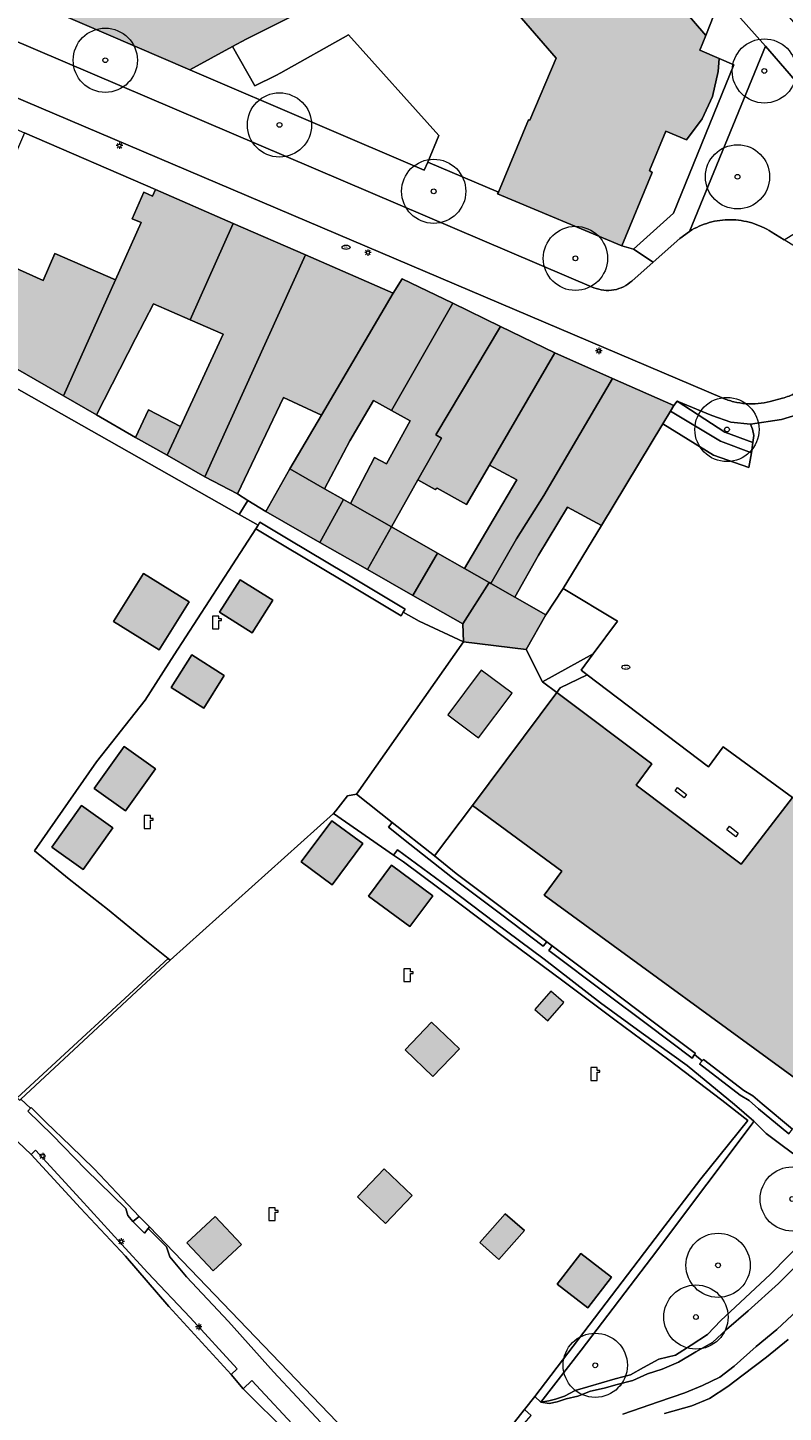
# Model space of a CAD drawing. Header units: metres. Extents: x 187482 to 189800, y 333582 to 335019.
# Tile 241 of 256: x 189170 to 189229, y 334442 to 334550. Entities that reach past the tile are written whole.
import ezdxf
from ezdxf.enums import TextEntityAlignment as Align

# ---------------------------------------------------------------- set-up
doc = ezdxf.new("R2010")
doc.units = ezdxf.units.M
doc.layers.get('0').update_dxf_attribs({"color": 252, "lineweight": 18})
for name, color, linetype, lineweight in [('B-WE-GR-BEPLANTING_CULTUUR_BODEMBEDEKKER-GV', 252, 'Continuous', 18), ('B-WE-GR-BEPLANTING_CULTUUR_HEESTERS-GV', 252, 'Continuous', 18), ('B-WE-GR-BOOM-S', 252, 'Continuous', 18), ('B-WE-GR-HAAG-G', 252, 'GR-HAAG1-SO', 18), ('B-WE-IE-MEUBILAIR-S', 252, 'Continuous', 18), ('B-WE-IE-TERREINAFSCHEIDING_KUNSTMATIG_HEKWERK-G', 252, 'IE-TERREINAFSCHEIDING_KUNSTMATIG-SO', 18), ('B-WE-IE-TERREINAFSCHEIDING_KUNSTMATIG_MUUR-G', 252, 'IE-TERREINAFSCHEIDING_KUNSTMATIG-SO', 18), ('B-WE-KL-WATER-S', 252, 'Continuous', 18), ('B-WE-OG-BEBOUWING-GV', 252, 'Continuous', 18), ('B-WE-OG-BEBOUWING_LUIFEL-GV', 252, 'Continuous', 18), ('B-WE-OG-BEBOUWING_SCHUUR-GV', 252, 'Continuous', 18), ('B-WE-OG-TERREIN_BEGROEID-GV', 252, 'Continuous', 18), ('B-WE-OG-TERREIN_ERF-GV', 252, 'Continuous', 18), ('B-WE-OG-WEG-GV', 252, 'Continuous', 18), ('B-WE-VH-HALFVERHARDING_GRAVEL-GV', 252, 'Continuous', 18), ('B-WE-VH-HALFVERHARDING_GRIND-GV', 252, 'Continuous', 18), ('B-WE-VH-OPENVERHARDING_BETONELEMENT-GV', 252, 'Continuous', 18), ('B-WE-VH-OPENVERHARDING_BETONSTRAATSTEEN-GV', 252, 'Continuous', 18), ('B-WE-VH-OPENVERHARDING_TEGEL-GV', 252, 'Continuous', 18)]:
    doc.layers.add(name, color=color, linetype=linetype, lineweight=lineweight)
doc.layers.add('B-WE-OG-BEBOUWING-V', color=7, linetype='Continuous', lineweight=18, true_color=0xf0f0f0)
doc.styles.add('NLCS-ISO', font='NLCS-ISO.ttf')
doc.linetypes.add('GR-HAAG1-SO', pattern='A,6,[176,NLCS.SHX,S=0.125,R=0,X=0,Y=0],-2', length=8)
doc.linetypes.add('IE-TERREINAFSCHEIDING_KUNSTMATIG-SO', pattern='A,4,[82,NLCS.SHX,S=0.75,R=90,X=0,Y=0],4,-2', length=10)

# ---------------------------------------------------------------- blocks, each defined once
blk = doc.blocks.new('SKL-WATER_POMP-SO')
at = {"color": 0, "linetype": 'ByBlock', "lineweight": 18}
blk.add_lwpolyline([(1, 1.09), (1, 2), (-1, 2), (-1, -2), (1, -2), (1, 0.57), (1.85, 0.57), (1.85, 1.09)], close=True, dxfattribs=at)
blk = doc.blocks.new('SIE-MEUBILAIR_PAAL_LICHTMAST-SO')
for points in [[(-0.62, 0), (-1, 0)], [(-0.71, 0.71), (-0.44, 0.44)], [(0, 1), (0, 0.62)], [(0.44, 0.44), (0.71, 0.71)], [(1, 0), (0.62, 0)], [(-0.71, -0.71), (-0.44, -0.44)], [(0, -0.62), (0, -1)], [(0.44, -0.44), (0.71, -0.71)]]:
    blk.add_lwpolyline(points)
blk.add_circle((0, 0), 0.5)
blk = doc.blocks.new('SIE-MEUBILAIR_PUT_BRANDKRAAN-SO')
blk.add_ellipse((0, 0), major_axis=(1.25, 0), ratio=0.54)
at = {"style": 'NLCS-ISO'}
blk.add_text('bk', height=0.75, dxfattribs=at).set_placement((0.03, 0), align=Align.MIDDLE_CENTER)
blk = doc.blocks.new('SGR-BOOM_GBKN-SO')
at = {"color": 0, "linetype": 'ByBlock', "lineweight": 18}
for radius in [2, 0.15]:
    blk.add_circle((0, 0), radius, dxfattribs=at)

msp = doc.modelspace()

# ---------------------------------------------------------------- hatches: boundary and pattern name
at = {"layer": 'B-WE-OG-BEBOUWING-V'}
h = msp.add_hatch(color=256, dxfattribs=at)
h.dxf.hatch_style = 1
h.paths.add_polyline_path([(189168.028, 334567.452), (189160.992, 334572.458), (189157.334, 334567.883), (189171.765, 334559.81), (189173.277, 334561.749), (189166.47, 334565.468)], flags=16)
h.paths.add_polyline_path([(189206.999, 334536.904), (189206.941, 334536.766), (189216.604, 334532.725), (189218.966, 334538.44), (189218.777, 334538.589), (189220.037, 334541.637), (189221.654, 334540.968), (189222.859, 334542.599), (189223.684, 334544.34), (189224.128, 334546.287), (189224.193, 334547.311), (189222.692, 334547.958), (189223.156, 334549.097), (189219.619, 334553.218), (189219.78, 334553.363), (189216.192, 334557.524), (189216.027, 334557.377), (189215.44, 334558.039), (189215.605, 334558.186), (189212.023, 334562.352), (189211.855, 334562.208), (189209.568, 334564.877), (189210.829, 334565.934), (189210.429, 334566.93), (189209.374, 334568.567), (189208.041, 334570.022), (189206.345, 334571.172), (189205.091, 334570.065), (189202.876, 334572.653), (189203.065, 334572.759), (189199.495, 334576.896), (189199.328, 334576.749), (189198.741, 334577.418), (189198.908, 334577.565), (189195.33, 334581.724), (189195.115, 334581.723), (189192.914, 334584.193), (189194.196, 334585.258), (189193.8, 334586.259), (189192.729, 334587.901), (189191.399, 334589.371), (189189.724, 334590.473), (189188.45, 334589.415), (189187.045, 334591.04), (189186.965, 334591.132), (189186.694, 334590.928), (189186.09, 334591.498), (189184.875, 334592.227), (189184.645, 334592.365), (189183.801, 334592.576), (189182.102, 334592.509), (189181.285, 334592.251), (189180.512, 334591.876), (189176.657, 334588.563), (189176.155, 334589.152), (189175.759, 334588.812), (189175.56, 334588.641), (189176.051, 334588.025), (189169.988, 334582.924), (189178.322, 334573.771), (189178.426, 334573.862), (189184.188, 334578.886), (189211.499, 334547.342), (189209.462, 334542.515), (189209.35, 334542.527)], flags=17)
h.paths.add_polyline_path([(189183.167, 334568.765), (189179.578, 334572.682), (189179.15, 334572.075), (189180.509, 334570.593), (189177.121, 334566.288), (189175.568, 334564.316), (189173.542, 334561.745), (189176.687, 334560.418), (189180.569, 334565.265)], flags=16)
h.paths.add_polyline_path([(189184.188, 334578.886), (189183.093, 334577.931), (189187.39, 334572.902), (189188.527, 334573.874)], flags=16)
h = msp.add_hatch(color=256, dxfattribs=at)
h.dxf.hatch_style = 1
h.paths.add_polyline_path([(189168.028, 334567.452), (189160.992, 334572.458), (189157.334, 334567.883), (189171.765, 334559.81), (189173.277, 334561.749), (189166.47, 334565.468)], flags=16)
h.paths.add_polyline_path([(189153.889, 334559.487), (189153.879, 334559.333), (189161.532, 334555.672), (189182.976, 334546.42), (189186.301, 334548.232), (189187.366, 334548.813), (189187.831, 334549.048), (189196.989, 334553.679), (189188.809, 334562.607), (189186.44, 334558.903), (189185.13, 334556.855), (189184.358, 334557.181), (189176.687, 334560.418), (189173.542, 334561.745), (189173.439, 334561.615), (189173.277, 334561.749), (189171.765, 334559.81), (189157.334, 334567.883), (189153.425, 334561.353), (189153.391, 334561.334), (189153.362, 334561.308), (189153.34, 334561.277), (189153.326, 334561.241), (189153.32, 334561.203), (189153.322, 334561.165), (189153.329, 334561.137), (189153.341, 334561.111), (189153.358, 334561.087), (189153.378, 334561.066), (189153.41, 334561.044), (189153.445, 334561.03), (189153.483, 334561.024)], flags=17)
h.paths.add_polyline_path([(189183.167, 334568.765), (189179.578, 334572.682), (189179.15, 334572.075), (189180.509, 334570.593), (189177.121, 334566.288), (189175.568, 334564.316), (189173.542, 334561.745), (189176.687, 334560.418), (189180.569, 334565.265)], flags=16)
h = msp.add_hatch(color=256, dxfattribs=at)
h.dxf.hatch_style = 1
h.paths.add_polyline_path([(189180.295, 334537.097), (189180.075, 334536.593), (189179.388, 334536.892), (189178.49, 334534.829), (189179.178, 334534.53), (189177.179, 334530.055), (189173.148, 334521.02), (189175.714, 334519.54), (189178.751, 334525.489), (189180.134, 334528.199), (189182.993, 334526.956), (189186.354, 334534.462)], flags=17)
h = msp.add_hatch(color=256, dxfattribs=at)
h.dxf.hatch_style = 1
h.paths.add_polyline_path([(189184.142, 334514.732), (189191.989, 334532.012), (189186.354, 334534.462), (189182.993, 334526.956), (189185.576, 334525.833), (189182.238, 334518.638), (189181.201, 334516.404)], flags=17)
h = msp.add_hatch(color=256, dxfattribs=at)
h.dxf.hatch_style = 1
h.paths.add_polyline_path([(189177.179, 334530.055), (189172.455, 334532.11), (189171.549, 334530.024), (189166.511, 334532.264), (189163.782, 334526.404), (189173.148, 334521.02)], flags=17)
h = msp.add_hatch(color=256, dxfattribs=at)
h.dxf.hatch_style = 1
h.paths.add_polyline_path([(189184.142, 334514.732), (189186.679, 334513.394), (189190.275, 334520.897), (189193.215, 334519.516), (189198.82, 334529.041), (189191.989, 334532.012)], flags=17)
h = msp.add_hatch(color=256, dxfattribs=at)
h.dxf.hatch_style = 1
h.paths.add_polyline_path([(189190.767, 334515.336), (189193.467, 334513.796), (189195.422, 334517.521), (189197.265, 334520.676), (189198.673, 334519.887), (189203.449, 334528.241), (189199.502, 334530.157), (189198.82, 334529.041), (189193.215, 334519.516)], flags=17)
h = msp.add_hatch(color=256, dxfattribs=at)
h.dxf.hatch_style = 1
h.paths.add_polyline_path([(189203.449, 334528.241), (189198.673, 334519.887), (189200.124, 334519.073), (189198.283, 334515.745), (189197.365, 334516.228), (189195.481, 334512.648), (189198.68, 334510.823), (189200.739, 334514.482), (189202.572, 334517.729), (189202.137, 334517.987), (189207.16, 334526.439)], flags=17)
h = msp.add_hatch(color=256, dxfattribs=at)
h.dxf.hatch_style = 1
h.paths.add_polyline_path([(189211.397, 334524.382), (189207.16, 334526.439), (189202.137, 334517.987), (189202.572, 334517.729), (189200.739, 334514.482), (189202.073, 334513.729), (189202.225, 334513.84), (189204.506, 334512.56), (189206.3, 334515.637)], flags=17)
h = msp.add_hatch(color=256, dxfattribs=at)
h.dxf.hatch_style = 1
h.paths.add_polyline_path([(189206.422, 334506.407), (189208.418, 334509.907), (189210.532, 334513.27), (189215.882, 334522.389), (189211.397, 334524.382), (189206.3, 334515.637), (189208.443, 334514.481), (189206.607, 334511.381), (189204.358, 334507.584), (189206.271, 334506.493)], flags=17)
h = msp.add_hatch(color=256, dxfattribs=at)
h.dxf.hatch_style = 1
h.paths.add_polyline_path([(189220.406, 334519.834), (189220.671, 334520.273), (189215.882, 334522.389), (189210.532, 334513.27), (189208.418, 334509.907), (189206.422, 334506.407), (189208.272, 334505.352), (189210.131, 334508.626), (189212.385, 334512.355), (189215.028, 334510.93), (189219.808, 334518.845)], flags=17)
h = msp.add_hatch(color=256, dxfattribs=at)
h.dxf.hatch_style = 1
h.paths.add_polyline_path([(189182.238, 334518.638), (189179.747, 334519.936), (189178.756, 334517.794), (189181.201, 334516.404)], flags=17)
h = msp.add_hatch(color=256, dxfattribs=at)
h.dxf.hatch_style = 1
h.paths.add_polyline_path([(189193.467, 334513.796), (189190.767, 334515.336), (189188.88, 334512.027), (189193.104, 334509.616), (189194.94, 334512.956)], flags=17)
h = msp.add_hatch(color=256, dxfattribs=at)
h.dxf.hatch_style = 1
h.paths.add_polyline_path([(189195.481, 334512.648), (189194.94, 334512.956), (189193.104, 334509.616), (189196.808, 334507.502), (189198.68, 334510.823)], flags=17)
h = msp.add_hatch(color=256, dxfattribs=at)
h.dxf.hatch_style = 1
h.paths.add_polyline_path([(189196.808, 334507.502), (189200.329, 334505.493), (189202.263, 334508.779), (189198.68, 334510.823)], flags=17)
h = msp.add_hatch(color=256, dxfattribs=at)
h.dxf.hatch_style = 1
h.paths.add_polyline_path([(189202.263, 334508.779), (189200.329, 334505.493), (189204.239, 334503.261), (189206.271, 334506.493), (189204.358, 334507.584)], flags=17)
h = msp.add_hatch(color=256, dxfattribs=at)
h.dxf.hatch_style = 1
h.paths.add_polyline_path([(189180.591, 334501.256), (189182.915, 334504.992), (189179.361, 334507.203), (189177.037, 334503.467)], flags=17)
h = msp.add_hatch(color=256, dxfattribs=at)
h.dxf.hatch_style = 1
h.paths.add_polyline_path([(189189.432, 334505.112), (189186.895, 334506.713), (189185.293, 334504.176), (189187.831, 334502.574)], flags=17)
h = msp.add_hatch(color=256, dxfattribs=at)
h.dxf.hatch_style = 1
h.paths.add_polyline_path([(189206.422, 334506.407), (189206.271, 334506.493), (189204.239, 334503.261), (189204.277, 334501.877), (189209.152, 334501.266), (189210.7, 334503.967), (189208.272, 334505.352)], flags=17)
h = msp.add_hatch(color=256, dxfattribs=at)
h.dxf.hatch_style = 1
h.paths.add_polyline_path([(189251.324, 334495.708), (189242.441, 334502.346), (189236.899, 334494.942), (189238.58, 334493.683), (189233.597, 334487.029), (189232.433, 334487.946), (189232.752, 334488.358), (189232.502, 334488.56), (189232.133, 334488.062), (189229.898, 334489.752), (189225.902, 334484.548), (189217.725, 334490.708), (189218.959, 334492.371), (189211.562, 334497.917), (189204.976, 334489.132), (189211.934, 334484.007), (189210.567, 334482.128), (189232.35, 334466.256), (189242.769, 334480.471), (189243.322, 334481.225), (189248.075, 334487.71), (189246.3, 334488.985)], flags=17)
h.paths.add_polyline_path([(189212.101, 334473.78), (189211.088, 334474.672), (189209.833, 334473.245), (189210.846, 334472.354)], flags=16)
h = msp.add_hatch(color=256, dxfattribs=at)
h.dxf.hatch_style = 1
h.paths.add_polyline_path([(189181.516, 334498.318), (189184.054, 334496.716), (189185.655, 334499.254), (189183.118, 334500.855)], flags=17)
h = msp.add_hatch(color=256, dxfattribs=at)
h.dxf.hatch_style = 1
h.paths.add_polyline_path([(189208.063, 334497.866), (189205.663, 334499.666), (189203.053, 334496.186), (189205.453, 334494.386)], flags=17)
h = msp.add_hatch(color=256, dxfattribs=at)
h.dxf.hatch_style = 1
h.paths.add_polyline_path([(189175.532, 334490.45), (189177.977, 334488.711), (189180.296, 334491.969), (189177.852, 334493.709)], flags=17)
h = msp.add_hatch(color=256, dxfattribs=at)
h.dxf.hatch_style = 1
h.paths.add_polyline_path([(189172.225, 334485.87), (189174.669, 334484.13), (189176.989, 334487.389), (189174.545, 334489.129)], flags=17)
h = msp.add_hatch(color=256, dxfattribs=at)
h.dxf.hatch_style = 1
h.paths.add_polyline_path([(189191.645, 334484.73), (189194.053, 334482.941), (189194.65, 334483.744), (189196.439, 334486.152), (189194.031, 334487.941)], flags=17)
h = msp.add_hatch(color=256, dxfattribs=at)
h.dxf.hatch_style = 1
h.paths.add_polyline_path([(189196.897, 334482.074), (189200.108, 334479.688), (189201.897, 334482.096), (189198.686, 334484.482)], flags=17)
h = msp.add_hatch(color=256, dxfattribs=at)
h.dxf.hatch_style = 1
h.paths.add_polyline_path([(189199.731, 334470.082), (189201.902, 334468.011), (189203.973, 334470.181), (189201.802, 334472.252)], flags=17)
h = msp.add_hatch(color=256, dxfattribs=at)
h.dxf.hatch_style = 1
h.paths.add_polyline_path([(189200.284, 334458.751), (189198.112, 334460.82), (189196.043, 334458.648), (189198.214, 334456.579)], flags=17)
h = msp.add_hatch(color=256, dxfattribs=at)
h.dxf.hatch_style = 1
h.paths.add_polyline_path([(189184.934, 334457.109), (189182.747, 334455.055), (189184.801, 334452.869), (189186.988, 334454.922)], flags=17)
h = msp.add_hatch(color=256, dxfattribs=at)
h.dxf.hatch_style = 1
h.paths.add_polyline_path([(189205.544, 334455.076), (189207.047, 334453.758), (189209.026, 334456.013), (189207.522, 334457.332)], flags=17)
h = msp.add_hatch(color=256, dxfattribs=at)
h.dxf.hatch_style = 1
h.paths.add_polyline_path([(189215.798, 334452.386), (189213.423, 334454.219), (189211.59, 334451.845), (189213.965, 334450.011)], flags=17)

# ---------------------------------------------------------------- linework, layer by layer
at = {"layer": 'B-WE-GR-BEPLANTING_CULTUUR_BODEMBEDEKKER-GV', "flags": 128}
msp.add_lwpolyline([(189226.813, 334517.404), (189226.884, 334517.933), (189226.798, 334518.433), (189226.633, 334518.815), (189225.094, 334518.991), (189223.631, 334519.501), (189220.933, 334520.624), (189224.631, 334518.195)], close=True, dxfattribs=at)
at = {"layer": 'B-WE-GR-BEPLANTING_CULTUUR_HEESTERS-GV', "flags": 128}
for points in [[(189226.705, 334516.596), (189224.291, 334517.491), (189220.406, 334519.834), (189219.808, 334518.845), (189223.746, 334516.402), (189226.504, 334515.457)], [(189220.406, 334519.834), (189224.291, 334517.491), (189226.705, 334516.596), (189226.813, 334517.404), (189224.631, 334518.195), (189220.933, 334520.624), (189220.671, 334520.273)], [(189190.758, 334509.796), (189188.429, 334511.193), (189188.283, 334510.95), (189188.12, 334510.679), (189190.45, 334509.281), (189194.758, 334506.708), (189199.421, 334503.9), (189199.596, 334504.184), (189199.736, 334504.411), (189195.067, 334507.223)], [(189203.705, 334483.829), (189202.025, 334485.196), (189198.731, 334487.806), (189198.44, 334487.438), (189200.109, 334486.123), (189203.422, 334483.483), (189207.168, 334480.68), (189210.496, 334478.157), (189210.779, 334478.503), (189207.451, 334481.026)], [(189214.945, 334473.745), (189210.566, 334477.146), (189206.728, 334480.024), (189203.083, 334482.758), (189199.143, 334485.668), (189198.846, 334485.266), (189199.601, 334484.747), (189203.683, 334481.701), (189207.889, 334478.538), (189212.032, 334475.47), (189216.071, 334472.443), (189220.279, 334469.317), (189224.412, 334466.183), (189226.418, 334464.589), (189222.777, 334460.059), (189219.628, 334455.953), (189209.834, 334443.098), (189210.311, 334442.654), (189213.445, 334446.697), (189218.916, 334453.89), (189223.243, 334459.632), (189226.754, 334464.325), (189226.892, 334464.546), (189225.383, 334465.831), (189221.695, 334468.866), (189218.128, 334471.432)], [(189211.183, 334478.2), (189210.938, 334477.821), (189215.42, 334474.462), (189218.613, 334472.06), (189222.085, 334469.447), (189222.28, 334469.722), (189222.345, 334469.814), (189218.858, 334472.439), (189215.665, 334474.841)], [(189181.445, 334477.083), (189181.274, 334477.22), (189169.532, 334466.349), (189169.717, 334466.161), (189169.802, 334466.245)], [(189222.881, 334469.239), (189222.672, 334469.002), (189225.84, 334466.571), (189226.528, 334466.137), (189227.257, 334465.51), (189229.63, 334463.554), (189229.915, 334463.919), (189227.542, 334465.875), (189226.813, 334466.502), (189226.125, 334466.936), (189222.979, 334469.35)], [(189173.694, 334462.604), (189171.793, 334464.427), (189170.625, 334465.612), (189170.565, 334465.544), (189170.369, 334465.317), (189172.255, 334463.471), (189174.884, 334460.764), (189177.98, 334457.738), (189178.142, 334457.199), (189178.543, 334456.718), (189179.016, 334457.119), (189177.298, 334458.961), (189175.513, 334460.828)], [(189177.661, 334454.953), (189174.435, 334458.49), (189170.952, 334462.288), (189170.612, 334461.944), (189174.468, 334457.765), (189177.96, 334454.014), (189181.349, 334450.108), (189186.185, 334444.809), (189186.669, 334445.259), (189183.009, 334449.242), (189179.716, 334452.73)], [(189179.83, 334456.295), (189179.735, 334456.186), (189181.155, 334454.756), (189181.41, 334453.965), (189182.722, 334452.422), (189185.991, 334448.932), (189189.489, 334445.02), (189193.172, 334441.072), (189197.576, 334436.446), (189202.051, 334432.22), (189202.061, 334433.169)], [(189191.62, 334440.245), (189187.811, 334444.344), (189187.116, 334443.691), (189190.686, 334440.15), (189194.593, 334436.033), (189195.114, 334436.514)], [(189202.061, 334433.169), (189202.051, 334432.22), (189203.776, 334434.173), (189205.349, 334436.13), (189206.871, 334438.157), (189208.275, 334440.153), (189209.549, 334441.614), (189209.031, 334442.076), (189209.009, 334442.048)]]:
    msp.add_lwpolyline(points, close=True, dxfattribs=at)
at = {"layer": 'B-WE-GR-HAAG-G', "ltscale": 0.2, "flags": 128}
for points in [[(189199.596, 334504.184), (189199.421, 334503.9)], [(189199.736, 334504.411), (189199.596, 334504.184)], [(189202.025, 334485.196), (189203.705, 334483.829)], [(189223.243, 334459.632), (189226.754, 334464.325)], [(189226.754, 334464.325), (189226.892, 334464.546)], [(189218.916, 334453.89), (189223.243, 334459.632)], [(189213.445, 334446.697), (189218.916, 334453.89)], [(189210.311, 334442.654), (189213.445, 334446.697)]]:
    msp.add_lwpolyline(points, dxfattribs=at)
at = {"layer": 'B-WE-IE-TERREINAFSCHEIDING_KUNSTMATIG_HEKWERK-G', "ltscale": 0.2, "flags": 128}
for points in [[(189200.838, 334503.477), (189199.596, 334504.184)], [(189204.277, 334501.877), (189200.838, 334503.477)], [(189195.951, 334490.009), (189204.277, 334501.877)], [(189210.426, 334498.769), (189209.152, 334501.266)], [(189211.562, 334497.917), (189210.426, 334498.769)], [(189195.255, 334489.87), (189194.34, 334488.706)], [(189195.951, 334490.009), (189195.255, 334489.87)], [(189198.731, 334487.806), (189195.951, 334490.009)], [(189194.151, 334488.492), (189181.445, 334477.083)], [(189194.34, 334488.706), (189194.151, 334488.492)], [(189194.151, 334488.492), (189198.846, 334485.266)], [(189202.025, 334485.196), (189198.731, 334487.806)], [(189198.846, 334485.266), (189199.601, 334484.747)], [(189199.601, 334484.747), (189203.683, 334481.701)], [(189203.683, 334481.701), (189207.889, 334478.538)], [(189207.889, 334478.538), (189212.032, 334475.47)], [(189211.183, 334478.2), (189210.779, 334478.503)], [(189212.032, 334475.47), (189216.071, 334472.443)], [(189216.071, 334472.443), (189220.279, 334469.317)], [(189220.279, 334469.317), (189224.412, 334466.183)], [(189222.881, 334469.239), (189222.28, 334469.722)], [(189169.802, 334466.245), (189170.565, 334465.544)], [(189224.412, 334466.183), (189226.418, 334464.589)], [(189170.625, 334465.612), (189171.793, 334464.427)], [(189171.793, 334464.427), (189173.694, 334462.604)], [(189226.418, 334464.589), (189222.777, 334460.059)], [(189169.575, 334462.938), (189170.612, 334461.944)], [(189173.694, 334462.604), (189175.513, 334460.828)], [(189170.612, 334461.944), (189174.468, 334457.765)], [(189175.513, 334460.828), (189177.298, 334458.961)], [(189222.777, 334460.059), (189219.628, 334455.953)], [(189177.298, 334458.961), (189179.016, 334457.119)], [(189174.468, 334457.765), (189177.96, 334454.014)], [(189179.016, 334457.119), (189179.83, 334456.295)], [(189179.83, 334456.295), (189202.061, 334433.169)], [(189219.628, 334455.953), (189209.834, 334443.098)], [(189177.96, 334454.014), (189181.349, 334450.108)], [(189181.349, 334450.108), (189186.185, 334444.809)], [(189186.185, 334444.809), (189187.116, 334443.691)], [(189187.116, 334443.691), (189190.686, 334440.15)], [(189209.834, 334443.098), (189209.031, 334442.076), (189209.009, 334442.048)], [(189209.009, 334442.048), (189202.061, 334433.169)]]:
    msp.add_lwpolyline(points, dxfattribs=at)
at = {"layer": 'B-WE-IE-TERREINAFSCHEIDING_KUNSTMATIG_MUUR-G', "ltscale": 0.2, "flags": 128}
msp.add_lwpolyline([(189210.7, 334503.967), (189212.051, 334506.031), (189215.028, 334510.93)], dxfattribs=at)
for points in [[(189221.458, 334489.722), (189220.765, 334490.259), (189220.96, 334490.529), (189221.653, 334489.992)], [(189225.484, 334486.693), (189224.797, 334487.237), (189224.986, 334487.504), (189225.673, 334486.96)]]:
    msp.add_lwpolyline(points, close=True, dxfattribs=at)
at = {"layer": 'B-WE-OG-BEBOUWING-GV', "flags": 128}
for points in [[(189184.188, 334578.886), (189211.499, 334547.342), (189209.462, 334542.515), (189209.35, 334542.527), (189206.999, 334536.904), (189206.941, 334536.766), (189216.604, 334532.725), (189218.966, 334538.44), (189218.777, 334538.589), (189220.037, 334541.637), (189221.654, 334540.968), (189222.859, 334542.599), (189223.684, 334544.34), (189224.128, 334546.287), (189224.193, 334547.311), (189222.692, 334547.958), (189223.156, 334549.097), (189219.619, 334553.218)], [(189161.532, 334555.672), (189182.976, 334546.42), (189186.301, 334548.232), (189187.366, 334548.813), (189187.831, 334549.048), (189196.989, 334553.679)]]:
    msp.add_lwpolyline(points, dxfattribs=at)
for points in [[(189180.295, 334537.097), (189180.075, 334536.593), (189179.388, 334536.892), (189178.49, 334534.829), (189179.178, 334534.53), (189177.179, 334530.055), (189173.148, 334521.02), (189175.714, 334519.54), (189178.751, 334525.489), (189180.134, 334528.199), (189182.993, 334526.956), (189186.354, 334534.462)], [(189184.142, 334514.732), (189191.989, 334532.012), (189186.354, 334534.462), (189182.993, 334526.956), (189185.576, 334525.833), (189182.238, 334518.638), (189181.201, 334516.404)], [(189177.179, 334530.055), (189172.455, 334532.11), (189171.549, 334530.024), (189166.511, 334532.264), (189163.782, 334526.404), (189173.148, 334521.02)], [(189184.142, 334514.732), (189186.679, 334513.394), (189190.275, 334520.897), (189193.215, 334519.516), (189198.82, 334529.041), (189191.989, 334532.012)], [(189190.767, 334515.336), (189193.467, 334513.796), (189195.422, 334517.521), (189197.265, 334520.676), (189198.673, 334519.887), (189203.449, 334528.241), (189199.502, 334530.157), (189198.82, 334529.041), (189193.215, 334519.516)], [(189203.449, 334528.241), (189198.673, 334519.887), (189200.124, 334519.073), (189198.283, 334515.745), (189197.365, 334516.228), (189195.481, 334512.648), (189198.68, 334510.823), (189200.739, 334514.482), (189202.572, 334517.729), (189202.137, 334517.987), (189207.16, 334526.439)], [(189211.397, 334524.382), (189207.16, 334526.439), (189202.137, 334517.987), (189202.572, 334517.729), (189200.739, 334514.482), (189202.073, 334513.729), (189202.225, 334513.84), (189204.506, 334512.56), (189206.3, 334515.637)], [(189206.422, 334506.407), (189208.418, 334509.907), (189210.532, 334513.27), (189215.882, 334522.389), (189211.397, 334524.382), (189206.3, 334515.637), (189208.443, 334514.481), (189206.607, 334511.381), (189204.358, 334507.584), (189206.271, 334506.493)], [(189220.406, 334519.834), (189220.671, 334520.273), (189215.882, 334522.389), (189210.532, 334513.27), (189208.418, 334509.907), (189206.422, 334506.407), (189208.272, 334505.352), (189210.131, 334508.626), (189212.385, 334512.355), (189215.028, 334510.93), (189219.808, 334518.845)], [(189182.238, 334518.638), (189179.747, 334519.936), (189178.756, 334517.794), (189181.201, 334516.404)], [(189193.467, 334513.796), (189190.767, 334515.336), (189188.88, 334512.027), (189193.104, 334509.616), (189194.94, 334512.956)], [(189195.481, 334512.648), (189194.94, 334512.956), (189193.104, 334509.616), (189196.808, 334507.502), (189198.68, 334510.823)], [(189196.808, 334507.502), (189200.329, 334505.493), (189202.263, 334508.779), (189198.68, 334510.823)], [(189202.263, 334508.779), (189200.329, 334505.493), (189204.239, 334503.261), (189206.271, 334506.493), (189204.358, 334507.584)], [(189180.591, 334501.256), (189182.915, 334504.992), (189179.361, 334507.203), (189177.037, 334503.467)], [(189189.432, 334505.112), (189186.895, 334506.713), (189185.293, 334504.176), (189187.831, 334502.574)], [(189206.422, 334506.407), (189206.271, 334506.493), (189204.239, 334503.261), (189204.277, 334501.877), (189209.152, 334501.266), (189210.7, 334503.967), (189208.272, 334505.352)], [(189251.324, 334495.708), (189242.441, 334502.346), (189236.899, 334494.942), (189238.58, 334493.683), (189233.597, 334487.029), (189232.433, 334487.946), (189232.752, 334488.358), (189232.502, 334488.56), (189232.133, 334488.062), (189229.898, 334489.752), (189225.902, 334484.548), (189217.725, 334490.708), (189218.959, 334492.371), (189211.562, 334497.917), (189204.976, 334489.132), (189211.934, 334484.007), (189210.567, 334482.128), (189232.35, 334466.256), (189242.769, 334480.471), (189243.322, 334481.225), (189248.075, 334487.71), (189246.3, 334488.985)], [(189181.516, 334498.318), (189184.054, 334496.716), (189185.655, 334499.254), (189183.118, 334500.855)], [(189175.532, 334490.45), (189177.977, 334488.711), (189180.296, 334491.969), (189177.852, 334493.709)], [(189172.225, 334485.87), (189174.669, 334484.13), (189176.989, 334487.389), (189174.545, 334489.129)], [(189191.645, 334484.73), (189194.053, 334482.941), (189194.65, 334483.744), (189196.439, 334486.152), (189194.031, 334487.941)], [(189196.897, 334482.074), (189200.108, 334479.688), (189201.897, 334482.096), (189198.686, 334484.482)], [(189199.731, 334470.082), (189201.902, 334468.011), (189203.973, 334470.181), (189201.802, 334472.252)], [(189200.284, 334458.751), (189198.112, 334460.82), (189196.043, 334458.648), (189198.214, 334456.579)], [(189184.934, 334457.109), (189182.747, 334455.055), (189184.801, 334452.869), (189186.988, 334454.922)], [(189205.544, 334455.076), (189207.047, 334453.758), (189209.026, 334456.013), (189207.522, 334457.332)], [(189215.798, 334452.386), (189213.423, 334454.219), (189211.59, 334451.845), (189213.965, 334450.011)]]:
    msp.add_lwpolyline(points, close=True, dxfattribs=at)
at = {"layer": 'B-WE-OG-BEBOUWING_LUIFEL-GV', "flags": 128}
msp.add_lwpolyline([(189208.063, 334497.866), (189205.663, 334499.666), (189203.053, 334496.186), (189205.453, 334494.386)], close=True, dxfattribs=at)
at = {"layer": 'B-WE-OG-BEBOUWING_SCHUUR-GV', "flags": 128}
msp.add_lwpolyline([(189212.101, 334473.78), (189211.088, 334474.672), (189209.833, 334473.245), (189210.846, 334472.354)], close=True, dxfattribs=at)
at = {"layer": 'B-WE-OG-TERREIN_BEGROEID-GV', "flags": 128}
for points in [[(189227.798, 334548.269), (189221.893, 334533.844)], [(189242.58, 334522.762), (189246.551, 334526.025), (189244.853, 334528.157), (189229.653, 334546.142), (189227.798, 334548.269)], [(189228.253, 334533.796), (189229.246, 334533.184), (189232.702, 334535.299), (189235.373, 334530.709), (189233.171, 334529.237), (189233.713, 334527.069)], [(189230.201, 334461.838), (189229.106, 334462.631), (189227.854, 334463.59), (189226.892, 334464.546), (189226.754, 334464.325), (189223.243, 334459.632), (189218.916, 334453.89), (189213.445, 334446.697), (189210.311, 334442.654), (189210.94, 334442.743), (189211.442, 334442.881), (189212.155, 334443.131), (189212.983, 334443.571), (189213.958, 334443.847), (189215.04, 334444.162), (189216.086, 334444.478), (189217.288, 334444.789), (189218.297, 334445.35), (189219.501, 334446.013), (189220.795, 334446.319), (189222.01, 334447.102), (189223.288, 334447.916), (189224.312, 334449.02), (189225.819, 334450.426), (189228.182, 334452.629), (189230.863, 334455.341)], [(189229.555, 334447.536), (189227.874, 334446.151), (189226.059, 334444.781), (189224.88, 334443.868), (189223.435, 334442.949), (189222.067, 334442.367), (189219.924, 334441.762)]]:
    msp.add_lwpolyline(points, dxfattribs=at)
at = {"layer": 'B-WE-OG-TERREIN_BEGROEID-GV'}
for points in [[(189223.422, 334534.524, -0.0711747), (189225.08, 334534.748)], [(189225.08, 334534.748, -0.0706413), (189226.735, 334534.499)], [(189221.893, 334533.844, -0.0708696), (189223.422, 334534.524)], [(189226.735, 334534.499, -0.0705999), (189228.253, 334533.796)]]:
    msp.add_lwpolyline(points, format="xyb", dxfattribs=at)
at = {"layer": 'B-WE-OG-TERREIN_ERF-GV', "flags": 128}
for points in [[(189186.301, 334548.232), (189188.044, 334545.176), (189189.66, 334545.982), (189190.07, 334546.186), (189195.324, 334549.145), (189202.376, 334541.316), (189201.496, 334539.245), (189206.999, 334536.904), (189209.35, 334542.527), (189209.462, 334542.515), (189211.499, 334547.342), (189184.188, 334578.886), (189178.426, 334573.862), (189179.578, 334572.682), (189183.167, 334568.765), (189188.809, 334562.607), (189196.989, 334553.679), (189187.831, 334549.048), (189187.366, 334548.813)], [(189223.156, 334549.097), (189224.362, 334552.16), (189213.941, 334564.206), (189212.023, 334562.352), (189215.605, 334558.186), (189215.44, 334558.039), (189216.027, 334557.377), (189216.192, 334557.524), (189219.78, 334553.363), (189219.619, 334553.218)], [(189186.301, 334548.232), (189182.976, 334546.42), (189192.905, 334542.156), (189201.23, 334538.619), (189201.496, 334539.245), (189202.376, 334541.316), (189195.324, 334549.145), (189190.07, 334546.186), (189189.66, 334545.982), (189188.044, 334545.176)], [(189217.519, 334532.443), (189220.626, 334535.251), (189225.336, 334546.82), (189224.193, 334547.311), (189224.128, 334546.287), (189223.684, 334544.34), (189222.859, 334542.599), (189221.654, 334540.968), (189220.037, 334541.637), (189218.777, 334538.589), (189218.966, 334538.44), (189216.604, 334532.725)], [(189166.511, 334532.264), (189171.549, 334530.024), (189172.455, 334532.11), (189177.179, 334530.055), (189179.178, 334534.53), (189178.49, 334534.829), (189179.388, 334536.892), (189180.075, 334536.593), (189180.295, 334537.097), (189170.093, 334541.528), (189167.571, 334535.714), (189166.316, 334532.351)], [(189175.714, 334519.54), (189178.756, 334517.794), (189179.747, 334519.936), (189182.238, 334518.638), (189185.576, 334525.833), (189182.993, 334526.956), (189180.134, 334528.199), (189178.751, 334525.489)], [(189193.215, 334519.516), (189190.275, 334520.897), (189186.679, 334513.394), (189187.503, 334512.882), (189188.88, 334512.027), (189190.767, 334515.336)], [(189193.467, 334513.796), (189194.94, 334512.956), (189195.481, 334512.648), (189197.365, 334516.228), (189198.283, 334515.745), (189200.124, 334519.073), (189198.673, 334519.887), (189197.265, 334520.676), (189195.422, 334517.521)], [(189198.68, 334510.823), (189202.263, 334508.779), (189204.358, 334507.584), (189206.607, 334511.381), (189208.443, 334514.481), (189206.3, 334515.637), (189204.506, 334512.56), (189202.225, 334513.84), (189202.073, 334513.729), (189200.739, 334514.482)], [(189212.051, 334506.031), (189215.028, 334510.93), (189212.385, 334512.355), (189210.131, 334508.626), (189208.272, 334505.352), (189210.7, 334503.967)], [(189204.277, 334501.877), (189200.838, 334503.477), (189199.596, 334504.184), (189199.421, 334503.9), (189194.758, 334506.708), (189190.45, 334509.281), (189188.12, 334510.679), (189181.763, 334500.872), (189179.506, 334497.34), (189175.703, 334492.534), (189170.879, 334485.589), (189173.582, 334483.387), (189176.564, 334481.055), (189179.61, 334478.548), (189181.274, 334477.22), (189181.445, 334477.083), (189194.151, 334488.492), (189194.34, 334488.706), (189195.255, 334489.87), (189195.951, 334490.009)], [(189180.591, 334501.256), (189177.037, 334503.467), (189179.361, 334507.203), (189182.915, 334504.992)], [(189187.831, 334502.574), (189185.293, 334504.176), (189186.895, 334506.713), (189189.432, 334505.112)], [(189216.266, 334503.47), (189212.051, 334506.031), (189210.7, 334503.967), (189209.152, 334501.266), (189210.426, 334498.769), (189214.383, 334500.925)], [(189211.562, 334497.917), (189210.426, 334498.769), (189209.152, 334501.266), (189204.277, 334501.877), (189195.951, 334490.009), (189198.731, 334487.806), (189202.025, 334485.196), (189204.976, 334489.132)], [(189184.054, 334496.716), (189181.516, 334498.318), (189183.118, 334500.855), (189185.655, 334499.254)], [(189224.509, 334493.697), (189223.355, 334492.139), (189213.923, 334499.29), (189211.816, 334498.291), (189211.562, 334497.917), (189218.959, 334492.371), (189217.725, 334490.708), (189225.902, 334484.548), (189229.898, 334489.752)], [(189180.296, 334491.969), (189177.977, 334488.711), (189175.532, 334490.45), (189177.852, 334493.709)], [(189222.777, 334460.059), (189226.418, 334464.589), (189224.412, 334466.183), (189220.279, 334469.317), (189216.071, 334472.443), (189212.032, 334475.47), (189207.889, 334478.538), (189203.683, 334481.701), (189199.601, 334484.747), (189198.846, 334485.266), (189194.151, 334488.492), (189181.445, 334477.083), (189169.802, 334466.245), (189170.565, 334465.544), (189170.625, 334465.612), (189171.793, 334464.427), (189173.694, 334462.604), (189175.513, 334460.828), (189177.298, 334458.961), (189179.016, 334457.119), (189179.83, 334456.295), (189202.061, 334433.169), (189209.009, 334442.048), (189209.031, 334442.076), (189209.834, 334443.098), (189219.628, 334455.953)], [(189176.989, 334487.389), (189174.669, 334484.13), (189172.225, 334485.87), (189174.545, 334489.129)], [(189194.65, 334483.744), (189194.053, 334482.941), (189191.645, 334484.73), (189194.031, 334487.941), (189196.439, 334486.152)], [(189200.108, 334479.688), (189196.897, 334482.074), (189198.686, 334484.482), (189201.897, 334482.096)], [(189199.731, 334470.082), (189201.802, 334472.252), (189203.973, 334470.181), (189201.902, 334468.011)], [(189198.214, 334456.579), (189196.043, 334458.648), (189198.112, 334460.82), (189200.284, 334458.751)], [(189184.801, 334452.869), (189182.747, 334455.055), (189184.934, 334457.109), (189186.988, 334454.922)], [(189207.522, 334457.332), (189209.026, 334456.013), (189207.047, 334453.758), (189205.544, 334455.076)], [(189213.423, 334454.219), (189215.798, 334452.386), (189213.965, 334450.011), (189211.59, 334451.845)]]:
    msp.add_lwpolyline(points, close=True, dxfattribs=at)
for points in [[(189169.532, 334466.349), (189181.274, 334477.22), (189179.61, 334478.548), (189176.564, 334481.055), (189173.582, 334483.387), (189170.879, 334485.589), (189175.703, 334492.534), (189179.506, 334497.34), (189181.763, 334500.872), (189188.12, 334510.679), (189188.283, 334510.95), (189186.823, 334511.788), (189164.395, 334524.492)], [(189230.248, 334519.549), (189229.051, 334519.196), (189226.633, 334518.815), (189226.798, 334518.433), (189226.884, 334517.933), (189226.813, 334517.404), (189226.705, 334516.596), (189226.504, 334515.457), (189223.746, 334516.402), (189219.808, 334518.845), (189215.028, 334510.93), (189212.051, 334506.031), (189216.266, 334503.47), (189214.383, 334500.925), (189213.443, 334499.654), (189213.923, 334499.29), (189223.355, 334492.139), (189224.509, 334493.697), (189229.898, 334489.752)], [(189232.35, 334466.256), (189210.567, 334482.128), (189211.934, 334484.007), (189204.976, 334489.132), (189202.025, 334485.196), (189203.705, 334483.829), (189207.451, 334481.026), (189210.779, 334478.503), (189211.183, 334478.2), (189215.665, 334474.841), (189218.858, 334472.439), (189222.345, 334469.814), (189222.28, 334469.722), (189222.881, 334469.239), (189222.979, 334469.35), (189226.125, 334466.936), (189226.813, 334466.502), (189227.542, 334465.875), (189229.915, 334463.919)], [(189190.686, 334440.15), (189187.116, 334443.691), (189186.185, 334444.809), (189181.349, 334450.108), (189177.96, 334454.014), (189174.468, 334457.765), (189170.612, 334461.944), (189169.575, 334462.938)]]:
    msp.add_lwpolyline(points, dxfattribs=at)
at = {"layer": 'B-WE-OG-WEG-GV', "flags": 128}
for points in [[(189230.863, 334455.341), (189228.182, 334452.629), (189225.819, 334450.426), (189224.312, 334449.02), (189223.288, 334447.916), (189222.01, 334447.102), (189220.795, 334446.319), (189219.501, 334446.013), (189218.297, 334445.35), (189217.288, 334444.789), (189216.086, 334444.478), (189215.04, 334444.162), (189213.958, 334443.847), (189212.983, 334443.571), (189212.155, 334443.131), (189211.442, 334442.881), (189210.94, 334442.743), (189210.311, 334442.654), (189210.943, 334442.539), (189211.571, 334442.669), (189212.268, 334442.906), (189213.195, 334443.13), (189214.17, 334443.498), (189215.247, 334443.738), (189216.26, 334444.018), (189217.467, 334444.349), (189218.607, 334444.856), (189219.765, 334445.232), (189221.014, 334445.777), (189222.376, 334446.577), (189223.665, 334447.301), (189224.765, 334448.305), (189226.449, 334449.759), (189228.808, 334451.904), (189231.506, 334454.569)], [(189231.866, 334451.287), (189228.674, 334448.316), (189227.078, 334446.987), (189225.363, 334445.466), (189224.234, 334444.592), (189222.904, 334443.953), (189221.522, 334443.39), (189219.474, 334442.687), (189218.114, 334442.2), (189216.681, 334441.726)], [(189219.924, 334441.762), (189222.067, 334442.367), (189223.435, 334442.949), (189224.88, 334443.868), (189226.059, 334444.781), (189227.874, 334446.151), (189229.555, 334447.536)]]:
    msp.add_lwpolyline(points, dxfattribs=at)
at = {"layer": 'B-WE-VH-HALFVERHARDING_GRAVEL-GV', "flags": 128}
for points in [[(189193.172, 334441.072), (189189.489, 334445.02), (189185.991, 334448.932), (189182.722, 334452.422), (189181.41, 334453.965), (189181.155, 334454.756), (189179.735, 334456.186), (189179.439, 334455.822), (189178.543, 334456.718), (189178.142, 334457.199), (189177.98, 334457.738), (189174.884, 334460.764), (189172.255, 334463.471), (189170.369, 334465.317), (189170.565, 334465.544), (189169.802, 334466.245)], [(189169.575, 334462.938), (189170.612, 334461.944), (189170.952, 334462.288), (189174.435, 334458.49), (189177.661, 334454.953), (189179.716, 334452.73), (189183.009, 334449.242), (189186.669, 334445.259), (189186.185, 334444.809), (189187.116, 334443.691), (189187.811, 334444.344), (189191.62, 334440.245)], [(189231.506, 334454.569), (189228.808, 334451.904), (189226.449, 334449.759), (189224.765, 334448.305), (189223.665, 334447.301), (189222.376, 334446.577), (189221.014, 334445.777), (189219.765, 334445.232), (189218.607, 334444.856), (189217.467, 334444.349), (189216.26, 334444.018), (189215.247, 334443.738), (189214.17, 334443.498), (189213.195, 334443.13), (189212.268, 334442.906), (189211.571, 334442.669), (189210.943, 334442.539), (189210.311, 334442.654), (189209.834, 334443.098), (189209.031, 334442.076), (189209.549, 334441.614)], [(189216.681, 334441.726), (189218.114, 334442.2), (189219.474, 334442.687), (189221.522, 334443.39), (189222.904, 334443.953), (189224.234, 334444.592), (189225.363, 334445.466), (189227.078, 334446.987), (189228.674, 334448.316), (189231.866, 334451.287)]]:
    msp.add_lwpolyline(points, dxfattribs=at)
at = {"layer": 'B-WE-VH-HALFVERHARDING_GRIND-GV', "flags": 128}
msp.add_lwpolyline([(189152.098, 334531.547), (189164.395, 334524.492), (189186.823, 334511.788), (189187.503, 334512.882), (189186.679, 334513.394), (189184.142, 334514.732), (189181.201, 334516.404), (189178.756, 334517.794), (189175.714, 334519.54), (189173.148, 334521.02), (189163.782, 334526.404), (189157.101, 334530.258), (189152.859, 334532.874)], close=True, dxfattribs=at)
msp.add_lwpolyline([(189229.63, 334463.554), (189227.257, 334465.51), (189226.528, 334466.137), (189225.84, 334466.571), (189222.672, 334469.002), (189222.881, 334469.239), (189222.28, 334469.722), (189222.085, 334469.447), (189218.613, 334472.06), (189215.42, 334474.462), (189210.938, 334477.821), (189211.183, 334478.2), (189210.779, 334478.503), (189210.496, 334478.157), (189207.168, 334480.68), (189203.422, 334483.483), (189200.109, 334486.123), (189198.44, 334487.438), (189198.731, 334487.806), (189195.951, 334490.009), (189195.255, 334489.87), (189194.34, 334488.706), (189194.151, 334488.492), (189198.846, 334485.266), (189199.143, 334485.668), (189203.083, 334482.758), (189206.728, 334480.024), (189210.566, 334477.146), (189214.945, 334473.745), (189218.128, 334471.432), (189221.695, 334468.866), (189225.383, 334465.831), (189226.892, 334464.546), (189227.854, 334463.59), (189229.106, 334462.631), (189230.201, 334461.838)], dxfattribs=at)
at = {"layer": 'B-WE-VH-OPENVERHARDING_BETONELEMENT-GV', "flags": 128}
msp.add_lwpolyline([(189179.016, 334457.119), (189178.543, 334456.718), (189179.439, 334455.822), (189179.735, 334456.186), (189179.83, 334456.295)], close=True, dxfattribs=at)
at = {"layer": 'B-WE-VH-OPENVERHARDING_BETONSTRAATSTEEN-GV', "flags": 128}
for points in [[(189153.889, 334559.487), (189153.577, 334559.229), (189153.169, 334559.459), (189151.408, 334556.377), (189214.441, 334529.452)], [(189217.397, 334529.975), (189219.065, 334531.448), (189217.519, 334532.443), (189216.604, 334532.725), (189206.941, 334536.766), (189206.999, 334536.904), (189201.496, 334539.245), (189201.23, 334538.619), (189192.905, 334542.156), (189182.976, 334546.42), (189161.532, 334555.672), (189153.879, 334559.333), (189153.889, 334559.487)], [(189214.441, 334529.452), (189151.408, 334556.377), (189149.277, 334552.859), (189224.427, 334520.873)], [(189224.427, 334520.873), (189149.277, 334552.859), (189147.88, 334550.396), (189157.228, 334544.501), (189158.51, 334546.552), (189164.275, 334544.051), (189167.128, 334542.814), (189170.093, 334541.528), (189180.295, 334537.097), (189186.354, 334534.462), (189191.989, 334532.012), (189198.82, 334529.041), (189199.502, 334530.157), (189203.449, 334528.241), (189207.16, 334526.439), (189211.397, 334524.382), (189215.882, 334522.389), (189220.671, 334520.273), (189220.933, 334520.624), (189223.631, 334519.501), (189225.094, 334518.991), (189226.633, 334518.815), (189229.051, 334519.196), (189230.248, 334519.549)], [(189221.893, 334533.844), (189221.142, 334533.282), (189219.065, 334531.448), (189217.397, 334529.975)], [(189230.818, 334532.214), (189229.246, 334533.184), (189228.253, 334533.796)], [(189228.168, 334520.593), (189229.129, 334520.851)], [(189229.129, 334520.851), (189228.168, 334520.593)]]:
    msp.add_lwpolyline(points, dxfattribs=at)
at = {"layer": 'B-WE-VH-OPENVERHARDING_BETONSTRAATSTEEN-GV'}
for points in [[(189225.08, 334534.748, 0.0711747), (189223.422, 334534.524)], [(189226.735, 334534.499, 0.0706413), (189225.08, 334534.748)], [(189223.422, 334534.524, 0.0708696), (189221.893, 334533.844)], [(189228.253, 334533.796, 0.0705999), (189226.735, 334534.499)], [(189214.441, 334529.452, 0.071624), (189215.206, 334529.259)], [(189215.206, 334529.259, -0.071624), (189214.441, 334529.452)], [(189215.995, 334529.286, 0.070937), (189216.745, 334529.531)], [(189216.745, 334529.531, -0.070937), (189215.995, 334529.286)], [(189216.745, 334529.531, 0.0710337), (189217.397, 334529.975)], [(189217.397, 334529.975, -0.0710337), (189216.745, 334529.531)], [(189215.206, 334529.259, 0.0697571), (189215.995, 334529.286)], [(189215.995, 334529.286, -0.0697571), (189215.206, 334529.259)], [(189224.427, 334520.873, 0.0421221), (189225.332, 334520.573)], [(189225.332, 334520.573, -0.0421221), (189224.427, 334520.873)], [(189229.129, 334520.851, 0.0489987), (189230.123, 334521.234)], [(189230.123, 334521.234, -0.0489987), (189229.129, 334520.851)], [(189225.332, 334520.573, 0.0413736), (189226.274, 334520.424)], [(189226.274, 334520.424, -0.0413736), (189225.332, 334520.573)], [(189226.274, 334520.424, 0.0408783), (189227.228, 334520.431)], [(189227.228, 334520.431, -0.0408783), (189226.274, 334520.424)], [(189227.228, 334520.431, 0.0403278), (189228.168, 334520.593)], [(189228.168, 334520.593, -0.0403278), (189227.228, 334520.431)]]:
    msp.add_lwpolyline(points, format="xyb", dxfattribs=at)
at = {"layer": 'B-WE-VH-OPENVERHARDING_TEGEL-GV', "flags": 128}
msp.add_lwpolyline([(189224.362, 334552.16), (189227.798, 334548.269), (189229.653, 334546.142), (189244.853, 334528.157), (189246.551, 334526.025), (189247.83, 334524.509), (189262.554, 334506.637), (189266.718, 334501.389), (189269.127, 334498.023), (189271.583, 334499.656), (189269.79, 334502.27), (189267.072, 334505.867), (189239.392, 334539.279), (189213.246, 334569.526)], dxfattribs=at)
for points in [[(189223.156, 334549.097), (189222.692, 334547.958), (189224.193, 334547.311), (189225.336, 334546.82), (189220.626, 334535.251), (189217.519, 334532.443), (189219.065, 334531.448), (189221.142, 334533.282), (189221.893, 334533.844), (189227.798, 334548.269), (189224.362, 334552.16)], [(189200.329, 334505.493), (189196.808, 334507.502), (189193.104, 334509.616), (189188.88, 334512.027), (189187.503, 334512.882), (189186.823, 334511.788), (189188.283, 334510.95), (189188.429, 334511.193), (189190.758, 334509.796), (189195.067, 334507.223), (189199.736, 334504.411), (189199.596, 334504.184), (189200.838, 334503.477), (189204.277, 334501.877), (189204.239, 334503.261)], [(189213.923, 334499.29), (189213.443, 334499.654), (189214.383, 334500.925), (189210.426, 334498.769), (189211.562, 334497.917), (189211.816, 334498.291)]]:
    msp.add_lwpolyline(points, close=True, dxfattribs=at)

# ---------------------------------------------------------------- block references
at = {"layer": 'B-WE-GR-BOOM-S', "xscale": 1.25, "yscale": 1.25, "zscale": 1.25}
for p in [(189176.39, 334547.17), (189227.709, 334546.337), (189189.953, 334542.133), (189225.624, 334538.094), (189201.964, 334536.963), (189213, 334531.74), (189224.8, 334518.41), (189229.885, 334458.477), (189224.108, 334453.313), (189222.383, 334449.282), (189214.544, 334445.525)]:
    msp.add_blockref('SGR-BOOM_GBKN-SO', p, dxfattribs=at)
at = {"layer": 'B-WE-IE-MEUBILAIR-S', "xscale": 0.25, "yscale": 0.25, "zscale": 0.25}
for name, p in [('SIE-MEUBILAIR_PAAL_LICHTMAST-SO', (189177.494, 334540.518)), ('SIE-MEUBILAIR_PUT_BRANDKRAAN-SO', (189195.136, 334532.606)), ('SIE-MEUBILAIR_PAAL_LICHTMAST-SO', (189196.841, 334532.191)), ('SIE-MEUBILAIR_PAAL_LICHTMAST-SO', (189214.824, 334524.538)), ('SIE-MEUBILAIR_PUT_BRANDKRAAN-SO', (189216.922, 334499.898)), ('SIE-MEUBILAIR_PAAL_LICHTMAST-SO', (189171.515, 334461.815)), ('SIE-MEUBILAIR_PAAL_LICHTMAST-SO', (189177.631, 334455.166)), ('SIE-MEUBILAIR_PAAL_LICHTMAST-SO', (189183.671, 334448.516))]:
    msp.add_blockref(name, p, dxfattribs=at)
at = {"layer": 'B-WE-KL-WATER-S', "xscale": 0.25, "yscale": 0.25, "zscale": 0.25}
for p in [(189184.986, 334503.379), (189179.665, 334487.838), (189199.898, 334475.906), (189214.442, 334468.218), (189189.38, 334457.299)]:
    msp.add_blockref('SKL-WATER_POMP-SO', p, dxfattribs=at)

doc.saveas('drawing.dxf')
